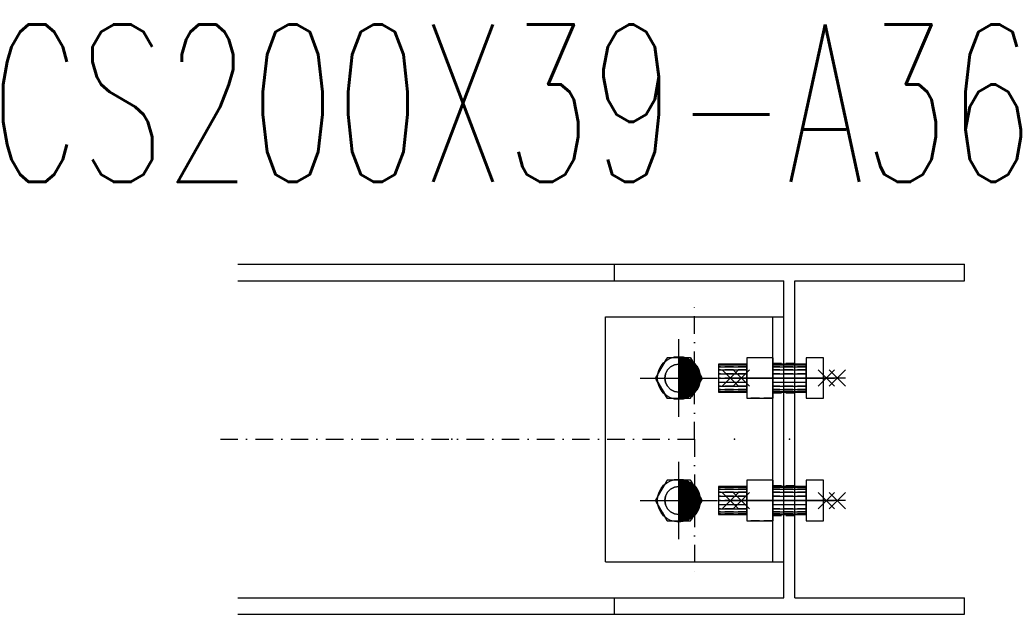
# Model space of a CAD drawing. Header units: feet. Extents: x 873 to 25753, y 2362 to 30563.
# Tile 8 of 29: x 4522 to 5085, y 3568 to 3907. Entities that reach past the tile are written whole.
import ezdxf
from ezdxf.enums import TextEntityAlignment as Align

# ---------------------------------------------------------------- set-up
doc = ezdxf.new("R2010")
doc.units = ezdxf.units.FT
doc.header["$LTSCALE"] = 20
doc.header["$MEASUREMENT"] = 0
doc.linetypes.add('DASHDOT', pattern=[1, 0.5, -0.25, 0, -0.25])
doc.linetypes.add('HIDDEN', pattern=[0.375, 0.25, -0.125])
doc.layers.get('0').update_dxf_attribs({"linetype": 'CONTINUOUS'})
for name, color, linetype in [('A', 2, 'DASHDOT'), ('FORIR', 4, 'CONTINUOUS'), ('G', 3, 'CONTINUOUS'), ('TR', 6, 'HIDDEN'), ('TXT1', 7, 'CONTINUOUS')]:
    doc.layers.add(name, color=color, linetype=linetype)
doc.styles.add('1', font='romans', dxfattribs={"width": 0.7, "height": 30})

# ---------------------------------------------------------------- blocks, each defined once
blk = doc.blocks.new('MS')
at = {"color": 6}
for p, q in [((-4.65, 22.79), (4.65, 32.1)), ((-4.65, 32.1), (4.65, 22.79)), ((-4.65, -22.79), (4.65, -32.1)), ((-4.65, -32.1), (4.65, -22.79))]:
    blk.add_line(p, q, dxfattribs=at)
at = {"color": 3}
blk.add_line((0, -32.1), (0, 32.1), dxfattribs=at)
at = {"flags": 1}
for tag, p, height in [('DIAM', (0, 0), 8.01), ('TOLE', (1.27, -9.73), 5.26), ('AVAN', (1.27, -18.16), 5.26), ('DIET', (1.27, -24.59), 5.26)]:
    blk.add_attdef(tag, p, '', height=height, dxfattribs=at)
blk = doc.blocks.new('M16')
for p, q in [((0, -22.16), (0, 22.16)), ((-22.16, 0), (22.16, 0))]:
    blk.add_line(p, q)
at = {"color": 4, "const_width": 12.3}
blk.add_lwpolyline([(0, -6.15, 1), (0, 6.15, 1)], format="xyb", dxfattribs=at)
blk.add_circle((0, 0), 12.3)
at = {"flags": 1}
blk.add_attdef('TOLE', (16.67, -8.27), '', height=5.26, dxfattribs=at)
blk = doc.blocks.new('3D_INFOPOS')
blk.add_point((0, 0))
at = {"layer": 'FORIR', "flags": 1}
for tag, p in [('POS_PEZ', (7.55, -4.31)), ('MAT_PRO', (7.55, -11.94))]:
    blk.add_attdef(tag, p, '', height=5.26, dxfattribs=at)
blk = doc.blocks.new('3D_INFOM')
blk.add_point((0, 0))
at = {"layer": 'FORIR', "flags": 1}
for tag, p in [('MARK', (7.552, -4.31)), ('NUM_DIS', (7.552, -11.676)), ('NOT_PEZ', (45.733, -11.676)), ('QTA_PEZ', (7.552, -18.545)), ('TIP_PEZ', (45.733, -18.545)), ('TRA_PEZ', (7.552, -26.33)), ('COS_PEZ', (45.733, -26.33)), ('DES_PEZ', (7.552, -33.752))]:
    blk.add_attdef(tag, p, '', height=5, dxfattribs=at)
blk = doc.blocks.new('3D_INFOB')
blk.add_point((0, 0))
at = {"layer": 'FORIR', "flags": 1}
for tag, p in [('BOLT', (7.55, -4.31)), ('CLASS', (7.55, -11.98)), ('SPEC', (7.55, -19.27)), ('IDF_PEZ', (7.55, -27.07))]:
    blk.add_attdef(tag, p, '', height=5.26, dxfattribs=at)

msp = doc.modelspace()

# ---------------------------------------------------------------- linework, layer by layer
at = {"layer": 'A'}
for p, q in [((4907.72, 3667.54), (4907.72, 3747.54)), ((4636.72, 3667.54), (4907.72, 3667.54)), ((4907.72, 3667.54), (4907.72, 3587.54))]:
    msp.add_line(p, q, dxfattribs=at)
msp.add_point((4952.32, 3711.04), dxfattribs=at)
at = {"layer": 'G'}
for p, q in [((4646.72, 3767.54), (5061.87, 3767.54)), ((4861.87, 3758.04), (4861.87, 3767.54)), ((5061.87, 3758.04), (5061.87, 3767.54)), ((4646.72, 3758.04), (4958.72, 3758.04)), ((4958.72, 3577.04), (4958.72, 3758.04)), ((4965.02, 3758.04), (5061.87, 3758.04)), ((4965.02, 3577.04), (4965.02, 3758.04)), ((4856.72, 3597.54), (4856.72, 3737.54)), ((4856.72, 3737.54), (4958.72, 3737.54)), ((4952.32, 3597.54), (4952.32, 3737.54)), ((4892.04, 3714.12), (4885.35, 3702.54)), ((4905.41, 3714.12), (4892.04, 3714.12)), ((4912.1, 3702.54), (4905.41, 3714.12)), ((4952.32, 3714.12), (4937.52, 3714.12)), ((4937.52, 3714.12), (4937.52, 3702.54)), ((4952.32, 3714.12), (4937.52, 3714.12)), ((4937.52, 3714.12), (4937.52, 3702.54)), ((4952.32, 3702.54), (4952.32, 3714.12)), ((4952.32, 3702.54), (4952.32, 3714.12)), ((4971.42, 3714.12), (4971.42, 3702.54)), ((4981.42, 3714.12), (4971.42, 3714.12)), ((4971.42, 3714.12), (4971.42, 3702.54)), ((4981.42, 3714.12), (4971.42, 3714.12)), ((4981.42, 3702.54), (4981.42, 3714.12)), ((4981.42, 3702.54), (4981.42, 3714.12)), ((4921.42, 3710.54), (4921.42, 3710.15)), ((4937.52, 3710.54), (4921.42, 3710.54)), ((4921.42, 3710.54), (4921.42, 3710.15)), ((4937.52, 3710.54), (4921.42, 3710.54)), ((4921.42, 3710.15), (4921.42, 3709.01)), ((4921.42, 3710.15), (4937.52, 3710.15)), ((4921.42, 3710.15), (4921.42, 3709.01)), ((4921.42, 3710.15), (4937.52, 3710.15)), ((4921.42, 3709.01), (4921.42, 3707.24)), ((4921.42, 3709.01), (4937.52, 3709.01)), ((4921.42, 3709.01), (4921.42, 3707.24)), ((4921.42, 3709.01), (4937.52, 3709.01)), ((4971.42, 3710.54), (4952.32, 3710.54)), ((4971.42, 3710.54), (4952.32, 3710.54)), ((4952.32, 3710.15), (4971.42, 3710.15)), ((4952.32, 3710.15), (4971.42, 3710.15)), ((4952.32, 3709.01), (4971.42, 3709.01)), ((4952.32, 3709.01), (4971.42, 3709.01)), ((4885.35, 3702.54), (4892.04, 3690.96)), ((4905.41, 3690.96), (4912.1, 3702.54)), ((4921.42, 3707.24), (4921.42, 3705.01)), ((4921.42, 3707.24), (4937.52, 3707.24)), ((4921.42, 3707.24), (4921.42, 3705.01)), ((4921.42, 3707.24), (4937.52, 3707.24)), ((4921.42, 3705.01), (4921.42, 3702.54)), ((4921.42, 3705.01), (4937.52, 3705.01)), ((4921.42, 3705.01), (4921.42, 3702.54)), ((4921.42, 3705.01), (4937.52, 3705.01)), ((4921.42, 3702.54), (4921.42, 3700.07)), ((4921.42, 3702.54), (4937.52, 3702.54)), ((4921.42, 3702.54), (4921.42, 3700.07)), ((4921.42, 3702.54), (4937.52, 3702.54)), ((4937.52, 3702.54), (4937.52, 3690.96)), ((4937.52, 3702.54), (4952.32, 3702.54)), ((4937.52, 3702.54), (4937.52, 3690.96)), ((4937.52, 3702.54), (4952.32, 3702.54)), ((4952.32, 3707.24), (4971.42, 3707.24)), ((4952.32, 3707.24), (4971.42, 3707.24)), ((4952.32, 3705.01), (4971.42, 3705.01)), ((4952.32, 3705.01), (4971.42, 3705.01)), ((4952.32, 3690.96), (4952.32, 3702.54)), ((4952.32, 3702.54), (4971.42, 3702.54)), ((4952.32, 3690.96), (4952.32, 3702.54)), ((4952.32, 3702.54), (4971.42, 3702.54)), ((4971.42, 3702.54), (4971.42, 3690.96)), ((4981.42, 3702.54), (4971.42, 3702.54)), ((4971.42, 3702.54), (4971.42, 3690.96)), ((4981.42, 3702.54), (4971.42, 3702.54)), ((4981.42, 3690.96), (4981.42, 3702.54)), ((4981.42, 3690.96), (4981.42, 3702.54)), ((4921.42, 3700.07), (4921.42, 3697.84)), ((4937.52, 3700.07), (4921.42, 3700.07)), ((4921.42, 3700.07), (4921.42, 3697.84)), ((4937.52, 3700.07), (4921.42, 3700.07)), ((4921.42, 3697.84), (4921.42, 3696.07)), ((4921.42, 3697.84), (4937.52, 3697.84)), ((4921.42, 3697.84), (4921.42, 3696.07)), ((4921.42, 3697.84), (4937.52, 3697.84)), ((4971.42, 3700.07), (4952.32, 3700.07)), ((4971.42, 3700.07), (4952.32, 3700.07)), ((4952.32, 3697.84), (4971.42, 3697.84)), ((4952.32, 3697.84), (4971.42, 3697.84)), ((4892.04, 3690.96), (4905.41, 3690.96)), ((4921.42, 3696.07), (4921.42, 3694.93)), ((4921.42, 3696.07), (4937.52, 3696.07)), ((4921.42, 3696.07), (4921.42, 3694.93)), ((4921.42, 3696.07), (4937.52, 3696.07)), ((4921.42, 3694.93), (4921.42, 3694.54)), ((4921.42, 3694.93), (4937.52, 3694.93)), ((4921.42, 3694.93), (4921.42, 3694.54)), ((4921.42, 3694.93), (4937.52, 3694.93)), ((4921.42, 3694.54), (4937.52, 3694.54)), ((4921.42, 3694.54), (4937.52, 3694.54)), ((4937.52, 3690.96), (4952.32, 3690.96)), ((4937.52, 3690.96), (4952.32, 3690.96)), ((4952.32, 3696.07), (4971.42, 3696.07)), ((4952.32, 3696.07), (4971.42, 3696.07)), ((4952.32, 3694.93), (4971.42, 3694.93)), ((4952.32, 3694.93), (4971.42, 3694.93)), ((4952.32, 3694.54), (4971.42, 3694.54)), ((4952.32, 3694.54), (4971.42, 3694.54)), ((4971.42, 3690.96), (4981.42, 3690.96)), ((4971.42, 3690.96), (4981.42, 3690.96)), ((4892.04, 3644.12), (4885.35, 3632.54)), ((4905.41, 3644.12), (4892.04, 3644.12)), ((4912.1, 3632.54), (4905.41, 3644.12)), ((4921.42, 3640.54), (4921.42, 3640.15)), ((4937.52, 3640.54), (4921.42, 3640.54)), ((4921.42, 3640.54), (4921.42, 3640.15)), ((4937.52, 3640.54), (4921.42, 3640.54)), ((4921.42, 3640.15), (4921.42, 3639.01)), ((4921.42, 3640.15), (4937.52, 3640.15)), ((4921.42, 3640.15), (4921.42, 3639.01)), ((4921.42, 3640.15), (4937.52, 3640.15)), ((4952.32, 3644.12), (4937.52, 3644.12)), ((4937.52, 3644.12), (4937.52, 3632.54)), ((4952.32, 3644.12), (4937.52, 3644.12)), ((4937.52, 3644.12), (4937.52, 3632.54)), ((4952.32, 3632.54), (4952.32, 3644.12)), ((4952.32, 3632.54), (4952.32, 3644.12)), ((4971.42, 3640.54), (4952.32, 3640.54)), ((4971.42, 3640.54), (4952.32, 3640.54)), ((4952.32, 3640.15), (4971.42, 3640.15)), ((4952.32, 3640.15), (4971.42, 3640.15)), ((4971.42, 3644.12), (4971.42, 3632.54)), ((4981.42, 3644.12), (4971.42, 3644.12)), ((4971.42, 3644.12), (4971.42, 3632.54)), ((4981.42, 3644.12), (4971.42, 3644.12)), ((4981.42, 3632.54), (4981.42, 3644.12)), ((4981.42, 3632.54), (4981.42, 3644.12)), ((4921.42, 3639.01), (4921.42, 3637.24)), ((4921.42, 3639.01), (4937.52, 3639.01)), ((4921.42, 3639.01), (4921.42, 3637.24)), ((4921.42, 3639.01), (4937.52, 3639.01)), ((4921.42, 3637.24), (4921.42, 3635.01)), ((4921.42, 3637.24), (4937.52, 3637.24)), ((4921.42, 3637.24), (4921.42, 3635.01)), ((4921.42, 3637.24), (4937.52, 3637.24)), ((4921.42, 3635.01), (4921.42, 3632.54)), ((4921.42, 3635.01), (4937.52, 3635.01)), ((4921.42, 3635.01), (4921.42, 3632.54)), ((4921.42, 3635.01), (4937.52, 3635.01)), ((4952.32, 3639.01), (4971.42, 3639.01)), ((4952.32, 3639.01), (4971.42, 3639.01)), ((4952.32, 3637.24), (4971.42, 3637.24)), ((4952.32, 3637.24), (4971.42, 3637.24)), ((4952.32, 3635.01), (4971.42, 3635.01)), ((4952.32, 3635.01), (4971.42, 3635.01)), ((4885.35, 3632.54), (4892.04, 3620.96)), ((4905.41, 3620.96), (4912.1, 3632.54)), ((4921.42, 3632.54), (4921.42, 3630.07)), ((4921.42, 3632.54), (4937.52, 3632.54)), ((4921.42, 3632.54), (4921.42, 3630.07)), ((4921.42, 3632.54), (4937.52, 3632.54)), ((4921.42, 3630.07), (4921.42, 3627.84)), ((4937.52, 3630.07), (4921.42, 3630.07)), ((4921.42, 3630.07), (4921.42, 3627.84)), ((4937.52, 3630.07), (4921.42, 3630.07)), ((4937.52, 3632.54), (4937.52, 3620.96)), ((4937.52, 3632.54), (4952.32, 3632.54)), ((4937.52, 3632.54), (4937.52, 3620.96)), ((4937.52, 3632.54), (4952.32, 3632.54)), ((4952.32, 3620.96), (4952.32, 3632.54)), ((4952.32, 3632.54), (4971.42, 3632.54)), ((4952.32, 3620.96), (4952.32, 3632.54)), ((4952.32, 3632.54), (4971.42, 3632.54)), ((4971.42, 3630.07), (4952.32, 3630.07)), ((4971.42, 3630.07), (4952.32, 3630.07)), ((4971.42, 3632.54), (4971.42, 3620.96)), ((4981.42, 3632.54), (4971.42, 3632.54)), ((4971.42, 3632.54), (4971.42, 3620.96)), ((4981.42, 3632.54), (4971.42, 3632.54)), ((4981.42, 3620.96), (4981.42, 3632.54)), ((4981.42, 3620.96), (4981.42, 3632.54)), ((4921.42, 3627.84), (4921.42, 3626.07)), ((4921.42, 3627.84), (4937.52, 3627.84)), ((4921.42, 3627.84), (4921.42, 3626.07)), ((4921.42, 3627.84), (4937.52, 3627.84)), ((4921.42, 3626.07), (4921.42, 3624.93)), ((4921.42, 3626.07), (4937.52, 3626.07)), ((4921.42, 3626.07), (4921.42, 3624.93)), ((4921.42, 3626.07), (4937.52, 3626.07)), ((4921.42, 3624.93), (4921.42, 3624.54)), ((4921.42, 3624.93), (4937.52, 3624.93)), ((4921.42, 3624.93), (4921.42, 3624.54)), ((4921.42, 3624.93), (4937.52, 3624.93)), ((4921.42, 3624.54), (4937.52, 3624.54)), ((4921.42, 3624.54), (4937.52, 3624.54)), ((4952.32, 3627.84), (4971.42, 3627.84)), ((4952.32, 3627.84), (4971.42, 3627.84)), ((4952.32, 3626.07), (4971.42, 3626.07)), ((4952.32, 3626.07), (4971.42, 3626.07)), ((4952.32, 3624.93), (4971.42, 3624.93)), ((4952.32, 3624.93), (4971.42, 3624.93)), ((4952.32, 3624.54), (4971.42, 3624.54)), ((4952.32, 3624.54), (4971.42, 3624.54)), ((4892.04, 3620.96), (4905.41, 3620.96)), ((4937.52, 3620.96), (4952.32, 3620.96)), ((4937.52, 3620.96), (4952.32, 3620.96)), ((4971.42, 3620.96), (4981.42, 3620.96)), ((4971.42, 3620.96), (4981.42, 3620.96)), ((4856.72, 3597.54), (4958.72, 3597.54)), ((4646.72, 3577.04), (4958.72, 3577.04)), ((4861.87, 3567.54), (4861.87, 3577.04)), ((4965.02, 3577.04), (5061.87, 3577.04)), ((5061.87, 3567.54), (5061.87, 3577.04)), ((4646.72, 3567.54), (5061.87, 3567.54))]:
    msp.add_line(p, q, dxfattribs=at)
msp.add_point((4952.32, 3711.04), dxfattribs=at)
at = {"layer": 'TR'}
for p, q in [((4892.04, 3714.12), (4885.35, 3702.54)), ((4885.35, 3702.54), (4892.04, 3714.12)), ((4892.04, 3714.12), (4885.35, 3702.54)), ((4905.41, 3714.12), (4892.04, 3714.12)), ((4898.72, 3714.12), (4892.04, 3714.12)), ((4898.72, 3714.12), (4892.04, 3714.12)), ((4905.41, 3714.12), (4898.72, 3714.12)), ((4905.41, 3714.12), (4898.72, 3714.12)), ((4912.1, 3702.54), (4905.41, 3714.12)), ((4905.41, 3714.12), (4912.1, 3702.54)), ((4912.1, 3702.54), (4905.41, 3714.12)), ((4937.52, 3714.12), (4937.52, 3702.54)), ((4952.32, 3714.12), (4937.52, 3714.12)), ((4937.52, 3714.12), (4937.52, 3702.54)), ((4952.32, 3714.12), (4937.52, 3714.12)), ((4952.32, 3714.12), (4952.32, 3702.54)), ((4952.32, 3714.12), (4952.32, 3702.54)), ((4971.42, 3714.12), (4971.42, 3714.12)), ((4971.42, 3714.12), (4971.42, 3714.12)), ((4981.42, 3714.12), (4971.42, 3714.12)), ((4971.42, 3714.12), (4971.42, 3702.54)), ((4971.42, 3714.12), (4971.42, 3714.12)), ((4971.42, 3714.12), (4971.42, 3714.12)), ((4981.42, 3714.12), (4971.42, 3714.12)), ((4971.42, 3714.12), (4971.42, 3702.54)), ((4981.42, 3702.54), (4981.42, 3714.12)), ((4981.42, 3702.54), (4981.42, 3714.12)), ((4892.25, 3707.24), (4894.02, 3709.01)), ((4892.25, 3707.24), (4894.02, 3709.01)), ((4894.02, 3709.01), (4892.25, 3707.24)), ((4892.25, 3707.24), (4894.02, 3709.01)), ((4894.02, 3709.01), (4896.25, 3710.15)), ((4894.02, 3709.01), (4896.25, 3710.15)), ((4896.25, 3710.15), (4894.02, 3709.01)), ((4894.02, 3709.01), (4896.25, 3710.15)), ((4896.25, 3710.15), (4898.72, 3710.54)), ((4896.25, 3710.15), (4898.72, 3710.54)), ((4898.72, 3710.54), (4896.25, 3710.15)), ((4896.25, 3710.15), (4898.72, 3710.54)), ((4898.72, 3710.54), (4901.2, 3710.15)), ((4898.72, 3710.54), (4901.2, 3710.15)), ((4901.2, 3710.15), (4898.72, 3710.54)), ((4898.72, 3710.54), (4901.2, 3710.15)), ((4901.2, 3710.15), (4903.43, 3709.01)), ((4901.2, 3710.15), (4903.43, 3709.01)), ((4903.43, 3709.01), (4901.2, 3710.15)), ((4901.2, 3710.15), (4903.43, 3709.01)), ((4903.43, 3709.01), (4905.2, 3707.24)), ((4903.43, 3709.01), (4905.2, 3707.24)), ((4905.2, 3707.24), (4903.43, 3709.01)), ((4903.43, 3709.01), (4905.2, 3707.24)), ((4921.42, 3710.54), (4921.42, 3710.15)), ((4921.42, 3710.54), (4921.42, 3710.15)), ((4921.42, 3710.15), (4921.42, 3709.01)), ((4937.52, 3710.15), (4921.42, 3710.15)), ((4921.42, 3710.15), (4921.42, 3709.01)), ((4937.52, 3710.15), (4921.42, 3710.15)), ((4921.42, 3709.01), (4921.42, 3707.24)), ((4937.52, 3709.01), (4921.42, 3709.01)), ((4921.42, 3709.01), (4921.42, 3707.24)), ((4937.52, 3709.01), (4921.42, 3709.01)), ((4937.52, 3710.15), (4937.52, 3710.54)), ((4937.52, 3710.54), (4937.52, 3710.15)), ((4937.52, 3710.15), (4937.52, 3710.54)), ((4937.52, 3710.54), (4937.52, 3710.15)), ((4937.52, 3709.01), (4937.52, 3710.15)), ((4937.52, 3710.15), (4937.52, 3709.01)), ((4937.52, 3709.01), (4937.52, 3710.15)), ((4937.52, 3710.15), (4937.52, 3709.01)), ((4937.52, 3707.24), (4937.52, 3709.01)), ((4937.52, 3709.01), (4937.52, 3707.24)), ((4937.52, 3707.24), (4937.52, 3709.01)), ((4937.52, 3709.01), (4937.52, 3707.24)), ((4952.32, 3711.04), (4965.02, 3711.04)), ((4952.32, 3710.54), (4952.32, 3710.15)), ((4952.32, 3710.15), (4952.32, 3710.54)), ((4952.32, 3710.54), (4952.32, 3710.15)), ((4952.32, 3710.15), (4952.32, 3710.54)), ((4952.32, 3710.15), (4952.32, 3709.01)), ((4971.42, 3710.15), (4952.32, 3710.15)), ((4952.32, 3709.01), (4952.32, 3710.15)), ((4952.32, 3710.15), (4952.32, 3709.01)), ((4971.42, 3710.15), (4952.32, 3710.15)), ((4952.32, 3709.01), (4952.32, 3710.15)), ((4952.32, 3709.01), (4952.32, 3707.24)), ((4971.42, 3709.01), (4952.32, 3709.01)), ((4952.32, 3707.24), (4952.32, 3709.01)), ((4952.32, 3709.01), (4952.32, 3707.24)), ((4971.42, 3709.01), (4952.32, 3709.01)), ((4952.32, 3707.24), (4952.32, 3709.01)), ((4971.42, 3710.15), (4971.42, 3710.54)), ((4971.42, 3694.54), (4971.42, 3710.54)), ((4971.42, 3710.15), (4971.42, 3710.54)), ((4971.42, 3710.15), (4971.42, 3710.54)), ((4971.42, 3694.54), (4971.42, 3710.54)), ((4971.42, 3710.15), (4971.42, 3710.54)), ((4971.42, 3709.01), (4971.42, 3710.15)), ((4971.42, 3709.01), (4971.42, 3710.15)), ((4971.42, 3709.01), (4971.42, 3710.15)), ((4971.42, 3709.01), (4971.42, 3710.15)), ((4971.42, 3707.24), (4971.42, 3709.01)), ((4971.42, 3707.24), (4971.42, 3709.01)), ((4971.42, 3707.24), (4971.42, 3709.01)), ((4971.42, 3707.24), (4971.42, 3709.01)), ((4885.35, 3702.54), (4892.04, 3690.96)), ((4892.04, 3690.96), (4885.35, 3702.54)), ((4885.35, 3702.54), (4892.04, 3690.96)), ((4890.72, 3702.54), (4891.11, 3705.01)), ((4890.72, 3702.54), (4891.11, 3705.01)), ((4891.11, 3705.01), (4890.72, 3702.54)), ((4890.72, 3702.54), (4891.11, 3705.01)), ((4891.11, 3700.07), (4890.72, 3702.54)), ((4891.11, 3700.07), (4890.72, 3702.54)), ((4890.72, 3702.54), (4891.11, 3700.07)), ((4891.11, 3700.07), (4890.72, 3702.54)), ((4891.11, 3705.01), (4892.25, 3707.24)), ((4891.11, 3705.01), (4892.25, 3707.24)), ((4892.25, 3707.24), (4891.11, 3705.01)), ((4891.11, 3705.01), (4892.25, 3707.24)), ((4905.2, 3707.24), (4906.33, 3705.01)), ((4905.2, 3707.24), (4906.33, 3705.01)), ((4906.33, 3705.01), (4905.2, 3707.24)), ((4905.2, 3707.24), (4906.33, 3705.01)), ((4905.41, 3690.96), (4912.1, 3702.54)), ((4912.1, 3702.54), (4905.41, 3690.96)), ((4905.41, 3690.96), (4912.1, 3702.54)), ((4906.33, 3705.01), (4906.72, 3702.54)), ((4906.33, 3705.01), (4906.72, 3702.54)), ((4906.72, 3702.54), (4906.33, 3705.01)), ((4906.33, 3705.01), (4906.72, 3702.54)), ((4906.72, 3702.54), (4906.33, 3700.07)), ((4906.72, 3702.54), (4906.33, 3700.07)), ((4906.33, 3700.07), (4906.72, 3702.54)), ((4906.72, 3702.54), (4906.33, 3700.07)), ((4921.42, 3707.24), (4921.42, 3705.01)), ((4937.52, 3707.24), (4921.42, 3707.24)), ((4921.42, 3707.24), (4921.42, 3705.01)), ((4937.52, 3707.24), (4921.42, 3707.24)), ((4921.42, 3705.01), (4921.42, 3702.54)), ((4937.52, 3705.01), (4921.42, 3705.01)), ((4921.42, 3705.01), (4921.42, 3702.54)), ((4937.52, 3705.01), (4921.42, 3705.01)), ((4921.42, 3702.54), (4921.42, 3700.07)), ((4937.52, 3702.54), (4921.42, 3702.54)), ((4921.42, 3702.54), (4921.42, 3700.07)), ((4937.52, 3702.54), (4921.42, 3702.54)), ((4937.52, 3705.01), (4937.52, 3707.24)), ((4937.52, 3707.24), (4937.52, 3705.01)), ((4937.52, 3705.01), (4937.52, 3707.24)), ((4937.52, 3707.24), (4937.52, 3705.01)), ((4937.52, 3702.54), (4937.52, 3705.01)), ((4937.52, 3705.01), (4937.52, 3702.54)), ((4937.52, 3702.54), (4937.52, 3705.01)), ((4937.52, 3705.01), (4937.52, 3702.54)), ((4937.52, 3700.07), (4937.52, 3702.54)), ((4937.52, 3702.54), (4937.52, 3700.07)), ((4937.52, 3702.54), (4937.52, 3690.96)), ((4952.32, 3702.54), (4937.52, 3702.54)), ((4937.52, 3700.07), (4937.52, 3702.54)), ((4937.52, 3702.54), (4937.52, 3700.07)), ((4937.52, 3702.54), (4937.52, 3690.96)), ((4952.32, 3702.54), (4937.52, 3702.54)), ((4952.32, 3707.24), (4952.32, 3705.01)), ((4971.42, 3707.24), (4952.32, 3707.24)), ((4952.32, 3705.01), (4952.32, 3707.24)), ((4952.32, 3707.24), (4952.32, 3705.01)), ((4971.42, 3707.24), (4952.32, 3707.24)), ((4952.32, 3705.01), (4952.32, 3707.24)), ((4952.32, 3705.01), (4952.32, 3702.54)), ((4971.42, 3705.01), (4952.32, 3705.01)), ((4952.32, 3702.54), (4952.32, 3705.01)), ((4952.32, 3705.01), (4952.32, 3702.54)), ((4971.42, 3705.01), (4952.32, 3705.01)), ((4952.32, 3702.54), (4952.32, 3705.01)), ((4952.32, 3702.54), (4952.32, 3700.07)), ((4971.42, 3702.54), (4952.32, 3702.54)), ((4952.32, 3700.07), (4952.32, 3702.54)), ((4952.32, 3702.54), (4952.32, 3690.96)), ((4952.32, 3702.54), (4952.32, 3700.07)), ((4971.42, 3702.54), (4952.32, 3702.54)), ((4952.32, 3700.07), (4952.32, 3702.54)), ((4952.32, 3702.54), (4952.32, 3690.96)), ((4971.42, 3705.01), (4971.42, 3707.24)), ((4971.42, 3705.01), (4971.42, 3707.24)), ((4971.42, 3705.01), (4971.42, 3707.24)), ((4971.42, 3705.01), (4971.42, 3707.24)), ((4971.42, 3702.54), (4971.42, 3705.01)), ((4971.42, 3702.54), (4971.42, 3705.01)), ((4971.42, 3702.54), (4971.42, 3705.01)), ((4971.42, 3702.54), (4971.42, 3705.01)), ((4971.42, 3700.07), (4971.42, 3702.54)), ((4971.42, 3702.54), (4971.42, 3690.96)), ((4981.42, 3702.54), (4971.42, 3702.54)), ((4971.42, 3700.07), (4971.42, 3702.54)), ((4971.42, 3700.07), (4971.42, 3702.54)), ((4971.42, 3702.54), (4971.42, 3690.96)), ((4981.42, 3702.54), (4971.42, 3702.54)), ((4971.42, 3700.07), (4971.42, 3702.54)), ((4981.42, 3690.96), (4981.42, 3702.54)), ((4981.42, 3690.96), (4981.42, 3702.54)), ((4892.25, 3697.84), (4891.11, 3700.07)), ((4892.25, 3697.84), (4891.11, 3700.07)), ((4891.11, 3700.07), (4892.25, 3697.84)), ((4892.25, 3697.84), (4891.11, 3700.07)), ((4894.02, 3696.07), (4892.25, 3697.84)), ((4894.02, 3696.07), (4892.25, 3697.84)), ((4892.25, 3697.84), (4894.02, 3696.07)), ((4894.02, 3696.07), (4892.25, 3697.84)), ((4905.2, 3697.84), (4903.43, 3696.07)), ((4905.2, 3697.84), (4903.43, 3696.07)), ((4903.43, 3696.07), (4905.2, 3697.84)), ((4905.2, 3697.84), (4903.43, 3696.07)), ((4906.33, 3700.07), (4905.2, 3697.84)), ((4906.33, 3700.07), (4905.2, 3697.84)), ((4905.2, 3697.84), (4906.33, 3700.07)), ((4906.33, 3700.07), (4905.2, 3697.84)), ((4921.42, 3700.07), (4921.42, 3697.84)), ((4937.52, 3700.07), (4921.42, 3700.07)), ((4921.42, 3700.07), (4921.42, 3697.84)), ((4937.52, 3700.07), (4921.42, 3700.07)), ((4921.42, 3697.84), (4921.42, 3696.07)), ((4937.52, 3697.84), (4921.42, 3697.84)), ((4921.42, 3697.84), (4921.42, 3696.07)), ((4937.52, 3697.84), (4921.42, 3697.84)), ((4937.52, 3697.84), (4937.52, 3700.07)), ((4937.52, 3700.07), (4937.52, 3697.84)), ((4937.52, 3697.84), (4937.52, 3700.07)), ((4937.52, 3700.07), (4937.52, 3697.84)), ((4937.52, 3696.07), (4937.52, 3697.84)), ((4937.52, 3697.84), (4937.52, 3696.07)), ((4937.52, 3696.07), (4937.52, 3697.84)), ((4937.52, 3697.84), (4937.52, 3696.07)), ((4952.32, 3700.07), (4952.32, 3697.84)), ((4971.42, 3700.07), (4952.32, 3700.07)), ((4952.32, 3697.84), (4952.32, 3700.07)), ((4952.32, 3700.07), (4952.32, 3697.84)), ((4971.42, 3700.07), (4952.32, 3700.07)), ((4952.32, 3697.84), (4952.32, 3700.07)), ((4952.32, 3697.84), (4952.32, 3696.07)), ((4971.42, 3697.84), (4952.32, 3697.84)), ((4952.32, 3696.07), (4952.32, 3697.84)), ((4952.32, 3697.84), (4952.32, 3696.07)), ((4971.42, 3697.84), (4952.32, 3697.84)), ((4952.32, 3696.07), (4952.32, 3697.84)), ((4971.42, 3697.84), (4971.42, 3700.07)), ((4971.42, 3697.84), (4971.42, 3700.07)), ((4971.42, 3697.84), (4971.42, 3700.07)), ((4971.42, 3697.84), (4971.42, 3700.07)), ((4971.42, 3696.07), (4971.42, 3697.84)), ((4971.42, 3696.07), (4971.42, 3697.84)), ((4971.42, 3696.07), (4971.42, 3697.84)), ((4971.42, 3696.07), (4971.42, 3697.84)), ((4892.04, 3690.96), (4905.41, 3690.96)), ((4892.04, 3690.96), (4905.41, 3690.96)), ((4892.04, 3690.96), (4905.41, 3690.96)), ((4896.25, 3694.93), (4894.02, 3696.07)), ((4896.25, 3694.93), (4894.02, 3696.07)), ((4894.02, 3696.07), (4896.25, 3694.93)), ((4896.25, 3694.93), (4894.02, 3696.07)), ((4898.72, 3694.54), (4896.25, 3694.93)), ((4898.72, 3694.54), (4896.25, 3694.93)), ((4896.25, 3694.93), (4898.72, 3694.54)), ((4898.72, 3694.54), (4896.25, 3694.93)), ((4901.2, 3694.93), (4898.72, 3694.54)), ((4901.2, 3694.93), (4898.72, 3694.54)), ((4898.72, 3694.54), (4901.2, 3694.93)), ((4901.2, 3694.93), (4898.72, 3694.54)), ((4903.43, 3696.07), (4901.2, 3694.93)), ((4903.43, 3696.07), (4901.2, 3694.93)), ((4901.2, 3694.93), (4903.43, 3696.07)), ((4903.43, 3696.07), (4901.2, 3694.93)), ((4921.42, 3696.07), (4921.42, 3694.93)), ((4937.52, 3696.07), (4921.42, 3696.07)), ((4921.42, 3696.07), (4921.42, 3694.93)), ((4937.52, 3696.07), (4921.42, 3696.07)), ((4921.42, 3694.93), (4921.42, 3694.54)), ((4937.52, 3694.93), (4921.42, 3694.93)), ((4921.42, 3694.93), (4921.42, 3694.54)), ((4937.52, 3694.93), (4921.42, 3694.93)), ((4937.52, 3694.93), (4937.52, 3696.07)), ((4937.52, 3696.07), (4937.52, 3694.93)), ((4937.52, 3694.93), (4937.52, 3696.07)), ((4937.52, 3696.07), (4937.52, 3694.93)), ((4937.52, 3694.54), (4937.52, 3694.93)), ((4937.52, 3694.93), (4937.52, 3694.54)), ((4937.52, 3694.54), (4937.52, 3694.93)), ((4937.52, 3694.93), (4937.52, 3694.54)), ((4952.32, 3690.96), (4937.52, 3690.96)), ((4952.32, 3690.96), (4937.52, 3690.96)), ((4952.32, 3696.07), (4952.32, 3694.93)), ((4971.42, 3696.07), (4952.32, 3696.07)), ((4952.32, 3694.93), (4952.32, 3696.07)), ((4952.32, 3696.07), (4952.32, 3694.93)), ((4971.42, 3696.07), (4952.32, 3696.07)), ((4952.32, 3694.93), (4952.32, 3696.07)), ((4952.32, 3694.93), (4952.32, 3694.54)), ((4971.42, 3694.93), (4952.32, 3694.93)), ((4952.32, 3694.54), (4952.32, 3694.93)), ((4952.32, 3694.93), (4952.32, 3694.54)), ((4971.42, 3694.93), (4952.32, 3694.93)), ((4952.32, 3694.54), (4952.32, 3694.93)), ((4952.32, 3694.04), (4965.02, 3694.04)), ((4971.42, 3694.93), (4971.42, 3696.07)), ((4971.42, 3694.93), (4971.42, 3696.07)), ((4971.42, 3694.93), (4971.42, 3696.07)), ((4971.42, 3694.93), (4971.42, 3696.07)), ((4971.42, 3694.54), (4971.42, 3694.93)), ((4971.42, 3694.54), (4971.42, 3694.93)), ((4971.42, 3694.54), (4971.42, 3694.93)), ((4971.42, 3694.54), (4971.42, 3694.93)), ((4971.42, 3690.96), (4971.42, 3690.96)), ((4971.42, 3690.96), (4981.42, 3690.96)), ((4971.42, 3690.96), (4971.42, 3690.96)), ((4971.42, 3690.96), (4981.42, 3690.96)), ((4892.04, 3644.12), (4885.35, 3632.54)), ((4885.35, 3632.54), (4892.04, 3644.12)), ((4892.04, 3644.12), (4885.35, 3632.54)), ((4905.41, 3644.12), (4892.04, 3644.12)), ((4898.72, 3644.12), (4892.04, 3644.12)), ((4898.72, 3644.12), (4892.04, 3644.12)), ((4894.02, 3639.01), (4896.25, 3640.15)), ((4894.02, 3639.01), (4896.25, 3640.15)), ((4896.25, 3640.15), (4894.02, 3639.01)), ((4894.02, 3639.01), (4896.25, 3640.15)), ((4896.25, 3640.15), (4898.72, 3640.54)), ((4896.25, 3640.15), (4898.72, 3640.54)), ((4898.72, 3640.54), (4896.25, 3640.15)), ((4896.25, 3640.15), (4898.72, 3640.54)), ((4905.41, 3644.12), (4898.72, 3644.12)), ((4905.41, 3644.12), (4898.72, 3644.12)), ((4898.72, 3640.54), (4901.2, 3640.15)), ((4898.72, 3640.54), (4901.2, 3640.15)), ((4901.2, 3640.15), (4898.72, 3640.54)), ((4898.72, 3640.54), (4901.2, 3640.15)), ((4901.2, 3640.15), (4903.43, 3639.01)), ((4901.2, 3640.15), (4903.43, 3639.01)), ((4903.43, 3639.01), (4901.2, 3640.15)), ((4901.2, 3640.15), (4903.43, 3639.01)), ((4912.1, 3632.54), (4905.41, 3644.12)), ((4905.41, 3644.12), (4912.1, 3632.54)), ((4912.1, 3632.54), (4905.41, 3644.12)), ((4921.42, 3640.54), (4921.42, 3640.15)), ((4921.42, 3640.54), (4921.42, 3640.15)), ((4921.42, 3640.15), (4921.42, 3639.01)), ((4937.52, 3640.15), (4921.42, 3640.15)), ((4921.42, 3640.15), (4921.42, 3639.01)), ((4937.52, 3640.15), (4921.42, 3640.15)), ((4937.52, 3644.12), (4937.52, 3632.54)), ((4952.32, 3644.12), (4937.52, 3644.12)), ((4937.52, 3644.12), (4937.52, 3632.54)), ((4952.32, 3644.12), (4937.52, 3644.12)), ((4937.52, 3640.15), (4937.52, 3640.54)), ((4937.52, 3640.54), (4937.52, 3640.15)), ((4937.52, 3640.15), (4937.52, 3640.54)), ((4937.52, 3640.54), (4937.52, 3640.15)), ((4937.52, 3639.01), (4937.52, 3640.15)), ((4937.52, 3640.15), (4937.52, 3639.01)), ((4937.52, 3639.01), (4937.52, 3640.15)), ((4937.52, 3640.15), (4937.52, 3639.01)), ((4952.32, 3644.12), (4952.32, 3632.54)), ((4952.32, 3644.12), (4952.32, 3632.54)), ((4952.32, 3641.04), (4965.02, 3641.04)), ((4952.32, 3640.54), (4952.32, 3640.15)), ((4952.32, 3640.15), (4952.32, 3640.54)), ((4952.32, 3640.54), (4952.32, 3640.15)), ((4952.32, 3640.15), (4952.32, 3640.54)), ((4952.32, 3640.15), (4952.32, 3639.01)), ((4971.42, 3640.15), (4952.32, 3640.15)), ((4952.32, 3639.01), (4952.32, 3640.15)), ((4952.32, 3640.15), (4952.32, 3639.01)), ((4971.42, 3640.15), (4952.32, 3640.15)), ((4952.32, 3639.01), (4952.32, 3640.15)), ((4971.42, 3644.12), (4971.42, 3644.12)), ((4971.42, 3644.12), (4971.42, 3644.12)), ((4981.42, 3644.12), (4971.42, 3644.12)), ((4971.42, 3644.12), (4971.42, 3632.54)), ((4971.42, 3644.12), (4971.42, 3644.12)), ((4971.42, 3644.12), (4971.42, 3644.12)), ((4981.42, 3644.12), (4971.42, 3644.12)), ((4971.42, 3644.12), (4971.42, 3632.54)), ((4971.42, 3640.15), (4971.42, 3640.54)), ((4971.42, 3624.54), (4971.42, 3640.54)), ((4971.42, 3640.15), (4971.42, 3640.54)), ((4971.42, 3640.15), (4971.42, 3640.54)), ((4971.42, 3624.54), (4971.42, 3640.54)), ((4971.42, 3640.15), (4971.42, 3640.54)), ((4971.42, 3639.01), (4971.42, 3640.15)), ((4971.42, 3639.01), (4971.42, 3640.15)), ((4971.42, 3639.01), (4971.42, 3640.15)), ((4971.42, 3639.01), (4971.42, 3640.15)), ((4981.42, 3632.54), (4981.42, 3644.12)), ((4981.42, 3632.54), (4981.42, 3644.12)), ((4890.72, 3632.54), (4891.11, 3635.01)), ((4890.72, 3632.54), (4891.11, 3635.01)), ((4891.11, 3635.01), (4890.72, 3632.54)), ((4890.72, 3632.54), (4891.11, 3635.01)), ((4891.11, 3635.01), (4892.25, 3637.24)), ((4891.11, 3635.01), (4892.25, 3637.24)), ((4892.25, 3637.24), (4891.11, 3635.01)), ((4891.11, 3635.01), (4892.25, 3637.24)), ((4892.25, 3637.24), (4894.02, 3639.01)), ((4892.25, 3637.24), (4894.02, 3639.01)), ((4894.02, 3639.01), (4892.25, 3637.24)), ((4892.25, 3637.24), (4894.02, 3639.01)), ((4903.43, 3639.01), (4905.2, 3637.24)), ((4903.43, 3639.01), (4905.2, 3637.24)), ((4905.2, 3637.24), (4903.43, 3639.01)), ((4903.43, 3639.01), (4905.2, 3637.24)), ((4905.2, 3637.24), (4906.33, 3635.01)), ((4905.2, 3637.24), (4906.33, 3635.01)), ((4906.33, 3635.01), (4905.2, 3637.24)), ((4905.2, 3637.24), (4906.33, 3635.01)), ((4906.33, 3635.01), (4906.72, 3632.54)), ((4906.33, 3635.01), (4906.72, 3632.54)), ((4906.72, 3632.54), (4906.33, 3635.01)), ((4906.33, 3635.01), (4906.72, 3632.54)), ((4921.42, 3639.01), (4921.42, 3637.24)), ((4937.52, 3639.01), (4921.42, 3639.01)), ((4921.42, 3639.01), (4921.42, 3637.24)), ((4937.52, 3639.01), (4921.42, 3639.01)), ((4921.42, 3637.24), (4921.42, 3635.01)), ((4937.52, 3637.24), (4921.42, 3637.24)), ((4921.42, 3637.24), (4921.42, 3635.01)), ((4937.52, 3637.24), (4921.42, 3637.24)), ((4921.42, 3635.01), (4921.42, 3632.54)), ((4937.52, 3635.01), (4921.42, 3635.01)), ((4921.42, 3635.01), (4921.42, 3632.54)), ((4937.52, 3635.01), (4921.42, 3635.01)), ((4937.52, 3637.24), (4937.52, 3639.01)), ((4937.52, 3639.01), (4937.52, 3637.24)), ((4937.52, 3637.24), (4937.52, 3639.01)), ((4937.52, 3639.01), (4937.52, 3637.24)), ((4937.52, 3635.01), (4937.52, 3637.24)), ((4937.52, 3637.24), (4937.52, 3635.01)), ((4937.52, 3635.01), (4937.52, 3637.24)), ((4937.52, 3637.24), (4937.52, 3635.01)), ((4937.52, 3632.54), (4937.52, 3635.01)), ((4937.52, 3635.01), (4937.52, 3632.54)), ((4937.52, 3632.54), (4937.52, 3635.01)), ((4937.52, 3635.01), (4937.52, 3632.54)), ((4952.32, 3639.01), (4952.32, 3637.24)), ((4971.42, 3639.01), (4952.32, 3639.01)), ((4952.32, 3637.24), (4952.32, 3639.01)), ((4952.32, 3639.01), (4952.32, 3637.24)), ((4971.42, 3639.01), (4952.32, 3639.01)), ((4952.32, 3637.24), (4952.32, 3639.01)), ((4952.32, 3637.24), (4952.32, 3635.01)), ((4971.42, 3637.24), (4952.32, 3637.24)), ((4952.32, 3635.01), (4952.32, 3637.24)), ((4952.32, 3637.24), (4952.32, 3635.01)), ((4971.42, 3637.24), (4952.32, 3637.24)), ((4952.32, 3635.01), (4952.32, 3637.24)), ((4952.32, 3635.01), (4952.32, 3632.54)), ((4971.42, 3635.01), (4952.32, 3635.01)), ((4952.32, 3632.54), (4952.32, 3635.01)), ((4952.32, 3635.01), (4952.32, 3632.54)), ((4971.42, 3635.01), (4952.32, 3635.01)), ((4952.32, 3632.54), (4952.32, 3635.01)), ((4971.42, 3637.24), (4971.42, 3639.01)), ((4971.42, 3637.24), (4971.42, 3639.01)), ((4971.42, 3637.24), (4971.42, 3639.01)), ((4971.42, 3637.24), (4971.42, 3639.01)), ((4971.42, 3635.01), (4971.42, 3637.24)), ((4971.42, 3635.01), (4971.42, 3637.24)), ((4971.42, 3635.01), (4971.42, 3637.24)), ((4971.42, 3635.01), (4971.42, 3637.24)), ((4971.42, 3632.54), (4971.42, 3635.01)), ((4971.42, 3632.54), (4971.42, 3635.01)), ((4971.42, 3632.54), (4971.42, 3635.01)), ((4971.42, 3632.54), (4971.42, 3635.01)), ((4885.35, 3632.54), (4892.04, 3620.96)), ((4892.04, 3620.96), (4885.35, 3632.54)), ((4885.35, 3632.54), (4892.04, 3620.96)), ((4891.11, 3630.07), (4890.72, 3632.54)), ((4891.11, 3630.07), (4890.72, 3632.54)), ((4890.72, 3632.54), (4891.11, 3630.07)), ((4891.11, 3630.07), (4890.72, 3632.54)), ((4892.25, 3627.84), (4891.11, 3630.07)), ((4892.25, 3627.84), (4891.11, 3630.07)), ((4891.11, 3630.07), (4892.25, 3627.84)), ((4892.25, 3627.84), (4891.11, 3630.07)), ((4906.33, 3630.07), (4905.2, 3627.84)), ((4906.33, 3630.07), (4905.2, 3627.84)), ((4905.2, 3627.84), (4906.33, 3630.07)), ((4906.33, 3630.07), (4905.2, 3627.84)), ((4905.41, 3620.96), (4912.1, 3632.54)), ((4912.1, 3632.54), (4905.41, 3620.96)), ((4905.41, 3620.96), (4912.1, 3632.54)), ((4906.72, 3632.54), (4906.33, 3630.07)), ((4906.72, 3632.54), (4906.33, 3630.07)), ((4906.33, 3630.07), (4906.72, 3632.54)), ((4906.72, 3632.54), (4906.33, 3630.07)), ((4921.42, 3632.54), (4921.42, 3630.07)), ((4937.52, 3632.54), (4921.42, 3632.54)), ((4921.42, 3632.54), (4921.42, 3630.07)), ((4937.52, 3632.54), (4921.42, 3632.54)), ((4921.42, 3630.07), (4921.42, 3627.84)), ((4937.52, 3630.07), (4921.42, 3630.07)), ((4921.42, 3630.07), (4921.42, 3627.84)), ((4937.52, 3630.07), (4921.42, 3630.07)), ((4937.52, 3630.07), (4937.52, 3632.54)), ((4937.52, 3632.54), (4937.52, 3630.07)), ((4937.52, 3632.54), (4937.52, 3620.96)), ((4952.32, 3632.54), (4937.52, 3632.54)), ((4937.52, 3630.07), (4937.52, 3632.54)), ((4937.52, 3632.54), (4937.52, 3630.07)), ((4937.52, 3632.54), (4937.52, 3620.96)), ((4952.32, 3632.54), (4937.52, 3632.54)), ((4937.52, 3627.84), (4937.52, 3630.07)), ((4937.52, 3630.07), (4937.52, 3627.84)), ((4937.52, 3627.84), (4937.52, 3630.07)), ((4937.52, 3630.07), (4937.52, 3627.84)), ((4952.32, 3632.54), (4952.32, 3630.07)), ((4971.42, 3632.54), (4952.32, 3632.54)), ((4952.32, 3630.07), (4952.32, 3632.54)), ((4952.32, 3632.54), (4952.32, 3620.96)), ((4952.32, 3632.54), (4952.32, 3630.07)), ((4971.42, 3632.54), (4952.32, 3632.54)), ((4952.32, 3630.07), (4952.32, 3632.54)), ((4952.32, 3632.54), (4952.32, 3620.96)), ((4952.32, 3630.07), (4952.32, 3627.84)), ((4971.42, 3630.07), (4952.32, 3630.07)), ((4952.32, 3627.84), (4952.32, 3630.07)), ((4952.32, 3630.07), (4952.32, 3627.84)), ((4971.42, 3630.07), (4952.32, 3630.07)), ((4952.32, 3627.84), (4952.32, 3630.07)), ((4971.42, 3630.07), (4971.42, 3632.54)), ((4971.42, 3632.54), (4971.42, 3620.96)), ((4981.42, 3632.54), (4971.42, 3632.54)), ((4971.42, 3630.07), (4971.42, 3632.54)), ((4971.42, 3630.07), (4971.42, 3632.54)), ((4971.42, 3632.54), (4971.42, 3620.96)), ((4981.42, 3632.54), (4971.42, 3632.54)), ((4971.42, 3630.07), (4971.42, 3632.54)), ((4971.42, 3627.84), (4971.42, 3630.07)), ((4971.42, 3627.84), (4971.42, 3630.07)), ((4971.42, 3627.84), (4971.42, 3630.07)), ((4971.42, 3627.84), (4971.42, 3630.07)), ((4981.42, 3620.96), (4981.42, 3632.54)), ((4981.42, 3620.96), (4981.42, 3632.54)), ((4894.02, 3626.07), (4892.25, 3627.84)), ((4894.02, 3626.07), (4892.25, 3627.84)), ((4892.25, 3627.84), (4894.02, 3626.07)), ((4894.02, 3626.07), (4892.25, 3627.84)), ((4896.25, 3624.93), (4894.02, 3626.07)), ((4896.25, 3624.93), (4894.02, 3626.07)), ((4894.02, 3626.07), (4896.25, 3624.93)), ((4896.25, 3624.93), (4894.02, 3626.07)), ((4898.72, 3624.54), (4896.25, 3624.93)), ((4898.72, 3624.54), (4896.25, 3624.93)), ((4896.25, 3624.93), (4898.72, 3624.54)), ((4898.72, 3624.54), (4896.25, 3624.93)), ((4901.2, 3624.93), (4898.72, 3624.54)), ((4901.2, 3624.93), (4898.72, 3624.54)), ((4898.72, 3624.54), (4901.2, 3624.93)), ((4901.2, 3624.93), (4898.72, 3624.54)), ((4903.43, 3626.07), (4901.2, 3624.93)), ((4903.43, 3626.07), (4901.2, 3624.93)), ((4901.2, 3624.93), (4903.43, 3626.07)), ((4903.43, 3626.07), (4901.2, 3624.93)), ((4905.2, 3627.84), (4903.43, 3626.07)), ((4905.2, 3627.84), (4903.43, 3626.07)), ((4903.43, 3626.07), (4905.2, 3627.84)), ((4905.2, 3627.84), (4903.43, 3626.07)), ((4921.42, 3627.84), (4921.42, 3626.07)), ((4937.52, 3627.84), (4921.42, 3627.84)), ((4921.42, 3627.84), (4921.42, 3626.07)), ((4937.52, 3627.84), (4921.42, 3627.84)), ((4921.42, 3626.07), (4921.42, 3624.93)), ((4937.52, 3626.07), (4921.42, 3626.07)), ((4921.42, 3626.07), (4921.42, 3624.93)), ((4937.52, 3626.07), (4921.42, 3626.07)), ((4921.42, 3624.93), (4921.42, 3624.54)), ((4937.52, 3624.93), (4921.42, 3624.93)), ((4921.42, 3624.93), (4921.42, 3624.54)), ((4937.52, 3624.93), (4921.42, 3624.93)), ((4937.52, 3626.07), (4937.52, 3627.84)), ((4937.52, 3627.84), (4937.52, 3626.07)), ((4937.52, 3626.07), (4937.52, 3627.84)), ((4937.52, 3627.84), (4937.52, 3626.07)), ((4937.52, 3624.93), (4937.52, 3626.07)), ((4937.52, 3626.07), (4937.52, 3624.93)), ((4937.52, 3624.93), (4937.52, 3626.07)), ((4937.52, 3626.07), (4937.52, 3624.93)), ((4937.52, 3624.54), (4937.52, 3624.93)), ((4937.52, 3624.93), (4937.52, 3624.54)), ((4937.52, 3624.54), (4937.52, 3624.93)), ((4937.52, 3624.93), (4937.52, 3624.54)), ((4952.32, 3627.84), (4952.32, 3626.07)), ((4971.42, 3627.84), (4952.32, 3627.84)), ((4952.32, 3626.07), (4952.32, 3627.84)), ((4952.32, 3627.84), (4952.32, 3626.07)), ((4971.42, 3627.84), (4952.32, 3627.84)), ((4952.32, 3626.07), (4952.32, 3627.84)), ((4952.32, 3626.07), (4952.32, 3624.93)), ((4971.42, 3626.07), (4952.32, 3626.07)), ((4952.32, 3624.93), (4952.32, 3626.07)), ((4952.32, 3626.07), (4952.32, 3624.93)), ((4971.42, 3626.07), (4952.32, 3626.07)), ((4952.32, 3624.93), (4952.32, 3626.07)), ((4952.32, 3624.93), (4952.32, 3624.54)), ((4971.42, 3624.93), (4952.32, 3624.93)), ((4952.32, 3624.54), (4952.32, 3624.93)), ((4952.32, 3624.93), (4952.32, 3624.54)), ((4971.42, 3624.93), (4952.32, 3624.93)), ((4952.32, 3624.54), (4952.32, 3624.93)), ((4952.32, 3624.04), (4965.02, 3624.04)), ((4971.42, 3626.07), (4971.42, 3627.84)), ((4971.42, 3626.07), (4971.42, 3627.84)), ((4971.42, 3626.07), (4971.42, 3627.84)), ((4971.42, 3626.07), (4971.42, 3627.84)), ((4971.42, 3624.93), (4971.42, 3626.07)), ((4971.42, 3624.93), (4971.42, 3626.07)), ((4971.42, 3624.93), (4971.42, 3626.07)), ((4971.42, 3624.93), (4971.42, 3626.07)), ((4971.42, 3624.54), (4971.42, 3624.93)), ((4971.42, 3624.54), (4971.42, 3624.93)), ((4971.42, 3624.54), (4971.42, 3624.93)), ((4971.42, 3624.54), (4971.42, 3624.93)), ((4892.04, 3620.96), (4905.41, 3620.96)), ((4892.04, 3620.96), (4905.41, 3620.96)), ((4892.04, 3620.96), (4905.41, 3620.96)), ((4952.32, 3620.96), (4937.52, 3620.96)), ((4952.32, 3620.96), (4937.52, 3620.96)), ((4971.42, 3620.96), (4971.42, 3620.96)), ((4971.42, 3620.96), (4981.42, 3620.96)), ((4971.42, 3620.96), (4971.42, 3620.96)), ((4971.42, 3620.96), (4981.42, 3620.96))]:
    msp.add_line(p, q, dxfattribs=at)
msp.add_point((4952.32, 3711.04), dxfattribs=at)

# ---------------------------------------------------------------- block references
for name, p in [('M16', (4898.72, 3702.54)), ('3D_INFOB', (4898.72, 3702.54)), ('3D_INFOB', (4946.42, 3702.54)), ('3D_INFOB', (4946.42, 3702.54)), ('3D_INFOPOS', (4768.98, 3667.54)), ('3D_INFOPOS', (4930.44, 3667.54)), ('3D_INFOPOS', (4930.44, 3667.54)), ('3D_INFOPOS', (4961.87, 3667.54)), ('M16', (4898.72, 3632.54)), ('3D_INFOB', (4898.72, 3632.54)), ('3D_INFOB', (4946.42, 3632.54)), ('3D_INFOB', (4946.42, 3632.54))]:
    msp.add_blockref(name, p)
for p, rotation in [((4955.52, 3702.54), 270), ((4961.87, 3702.54), 90), ((4955.52, 3632.54), 270), ((4961.87, 3632.54), 90)]:
    msp.add_blockref('MS', p, dxfattribs=dict(rotation=rotation))
at = {"xscale": 10, "yscale": 10, "zscale": 10}
for p in [(4768.98, 3667.54), (4930.44, 3667.54), (4930.44, 3667.54), (4961.87, 3667.54)]:
    msp.add_blockref('3D_INFOM', p, dxfattribs=at)

# ---------------------------------------------------------------- texts
at = {"layer": 'TXT1', "color": 7, "style": '1', "width": 0.7}
msp.add_text('CS200X39-A36', height=90, dxfattribs=at).set_placement((4802.72, 3787.54), align=Align.BOTTOM_CENTER)

doc.saveas('drawing.dxf')
